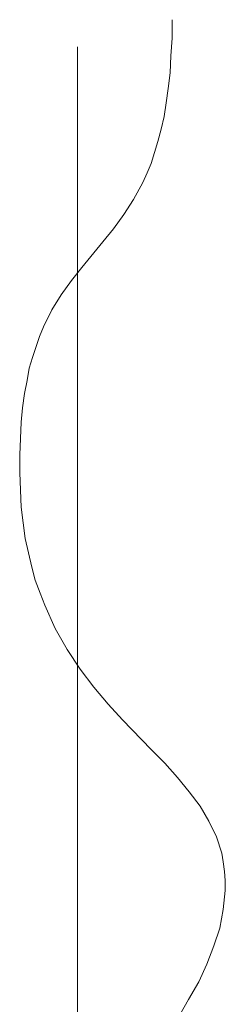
# Model space of a CAD drawing. Header units: inches. Extents: x 74 to 225, y -126 to 294.
# Tile 4 of 4: x 141 to 184, y 84 to 294. Entities that reach past the tile are written whole.
import ezdxf

# ---------------------------------------------------------------- set-up
doc = ezdxf.new("R2010")
doc.units = ezdxf.units.IN
doc.header["$MEASUREMENT"] = 0
doc.layers.add('Livello 1', color=7, linetype='Continuous')

msp = doc.modelspace()

# ---------------------------------------------------------------- linework, layer by layer
at = {"layer": 'Livello 1', "color": 178, "lineweight": 9, "true_color": 0x040404}
for points in [[(174.46, 81.01), (176.64, 84.79), (178.82, 88.56), (180.56, 92.34), (182.02, 96.26), (183.32, 100.04), (184.05, 103.97), (184.49, 108.03), (184.49, 110.21), (184.34, 112.1), (184.05, 114.14), (183.76, 116.02), (182.6, 119.51), (181, 122.85), (179.11, 126.05), (176.78, 129.1), (174.31, 132.16), (171.55, 135.21), (168.65, 138.11), (162.54, 144.51), (159.49, 147.85), (156.44, 151.48), (153.53, 155.26), (150.77, 159.47), (148.16, 163.98), (145.98, 168.92), (144.96, 171.53), (143.94, 174.3), (143.22, 177.06), (142.49, 180.11), (141.76, 183.16), (141.33, 186.5), (140.89, 189.84), (140.75, 193.47), (140.6, 197.25), (140.6, 201.03), (140.75, 204.52), (140.89, 208.01), (141.18, 211.06), (141.62, 214.11), (142.2, 216.87), (142.64, 219.49), (143.36, 221.81), (144.09, 224.14), (144.82, 226.31), (145.69, 228.35), (147.43, 231.98), (149.47, 235.18), (151.65, 238.23), (153.83, 240.99), (158.33, 246.51), (160.65, 249.27), (162.83, 252.33), (164.87, 255.52), (166.9, 259.16), (167.78, 261.19), (168.65, 263.23), (169.37, 265.55), (170.1, 267.88), (170.83, 270.49), (171.41, 273.25), (171.84, 276.16), (172.28, 279.21), (172.72, 282.55), (172.86, 286.18), (173.15, 289.96), (173.15, 293.89)], [(152.95, 288.07), (152.95, 5.44)]]:
    msp.add_lwpolyline(points, dxfattribs=at)

doc.saveas('drawing.dxf')
